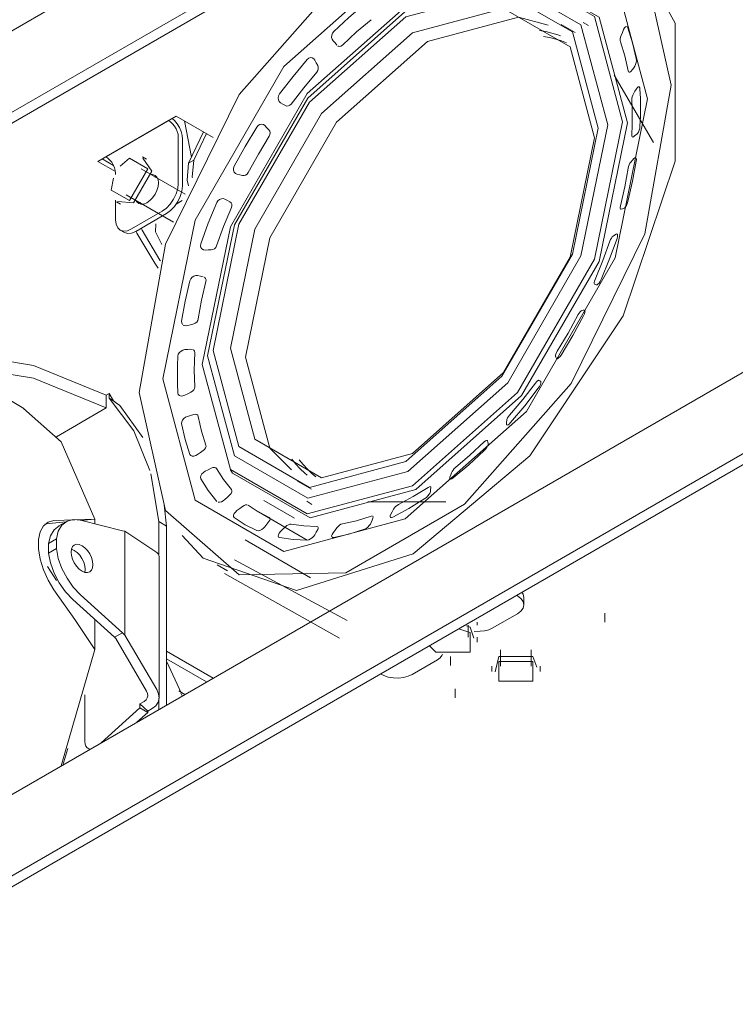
# Model space of a CAD drawing. Header units: millimetres. Extents: x -6861 to -4752, y -1287 to 6892.
# Tile 7 of 12: x -5593 to -5496, y -1210 to -1077. Entities that reach past the tile are written whole.
import ezdxf

# ---------------------------------------------------------------- set-up
doc = ezdxf.new("R2010")
doc.units = ezdxf.units.MM
doc.layers.add('E-LITE-EQPM', color=7, linetype='Continuous', lineweight=20)

# ---------------------------------------------------------------- blocks, each defined once
blk = doc.blocks.new('MINI COLIN-3 - 00-656166-00 Isometrico PDF')
at = {"layer": 'E-LITE-EQPM', "color": 253, "lineweight": 9, "true_color": 0xaaaaaa}
for p, q in [((-6818.92, -964.24), (-7111.45, -1133.13)), ((-7101.9, -1138.64), (-6828.46, -980.77)), ((-6857.91, -999.24), (-7100.63, -1139.37)), ((-6828.46, -1073.03), (-7101.9, -1230.9)), ((-7111.45, -1247.44), (-6818.92, -1078.55)), ((-6940.71, -1078.8), (-6942.61, -1077.7)), ((-6938.91, -1077.82), (-6939.61, -1077.41)), ((-6817.64, -1079.28), (-7110.17, -1248.17)), ((-6933.47, -1084.09), (-6933.52, -1083.95)), ((-6930.12, -1093.67), (-6935.42, -1084.54)), ((-7005.26, -1096.21), (-6994.66, -1090.09)), ((-6994.66, -1090.09), (-6989.66, -1092.97)), ((-6995.72, -1090.7), (-7004.2, -1095.6)), ((-6992.61, -1095.65), (-6993.55, -1090.72)), ((-6994.39, -1092.9), (-6994.39, -1099.21)), ((-6993.82, -1099.53), (-6993.82, -1093.22)), ((-6992.99, -1096.47), (-6990.97, -1092.21)), ((-6992.29, -1096.06), (-6990.57, -1092.45)), ((-7004.7, -1095.88), (-7003.13, -1096.79)), ((-7000.98, -1095.78), (-7002.23, -1096.88)), ((-6998.67, -1095.92), (-6999.22, -1095.6)), ((-7002.89, -1097.58), (-7005.26, -1096.21)), ((-6993.46, -1100.63), (-6999.41, -1097.2)), ((-6992.29, -1096.06), (-6992.99, -1096.47)), ((-7002.87, -1097.99), (-7002.87, -1097.79)), ((-6997.55, -1098.34), (-6997.28, -1098.33)), ((-7001.45, -1100.74), (-6995.02, -1104.45)), ((-7002.87, -1104.1), (-7002.87, -1101.48)), ((-7002.74, -1101.7), (-7002.19, -1102.02)), ((-7002.58, -1101.65), (-7000.43, -1101.84)), ((-6999.41, -1102.02), (-6999.54, -1101.78)), ((-6993.86, -1101.51), (-6994.68, -1101.98)), ((-6996.55, -1102.95), (-7000.71, -1105.35)), ((-7000.14, -1105.68), (-6995.98, -1103.28)), ((-6999.42, -1105.23), (-6999.26, -1105.52)), ((-7002.24, -1105.5), (-7001.67, -1105.83)), ((-6999.97, -1105.93), (-7000.12, -1105.66)), ((-6997.57, -1109.99), (-6999.97, -1105.93)), ((-6999.26, -1105.52), (-6996.87, -1109.58)), ((-6997.09, -1110.67), (-6997.57, -1109.99)), ((-6996.8, -1109.68), (-6996.87, -1109.58)), ((-7015.27, -1129.63), (-7033.53, -1118.8)), ((-6992.67, -1121.62), (-6992.47, -1121.64)), ((-7004.12, -1127.83), (-7003.73, -1127.6)), ((-7004.12, -1127.83), (-7004.12, -1129.56)), ((-7003.73, -1127.6), (-7003.15, -1128.6)), ((-7003.73, -1128.26), (-7003.73, -1127.6)), ((-7003.15, -1128.6), (-7003.73, -1128.26)), ((-7002.31, -1129.23), (-6999.2, -1133.54)), ((-7004.12, -1129.56), (-7010.86, -1133.45)), ((-6997.03, -1144.92), (-6998.1, -1138.47)), ((-6978.26, -1139.45), (-6976.36, -1140.55)), ((-6982.81, -1142.08), (-6978.64, -1144.49)), ((-6977.01, -1142.19), (-6976.31, -1142.6)), ((-6968.74, -1142.26), (-6958.19, -1142.28)), ((-6996.3, -1142.65), (-6995.97, -1145.54)), ((-6984.95, -1142.7), (-6984.93, -1142.72)), ((-6984.93, -1142.72), (-6983.59, -1143.6)), ((-6983.55, -1143.62), (-6976.94, -1147.44)), ((-6983.55, -1143.62), (-6982.08, -1144.36)), ((-7011.86, -1145.17), (-7012.45, -1145.3)), ((-7009.56, -1144.96), (-7011.86, -1145.17)), ((-7009.57, -1144.96), (-7010.63, -1145.57)), ((-7005.67, -1144.62), (-7007.6, -1144.79)), ((-7001.95, -1146.16), (-7007.6, -1144.76)), ((-7005.67, -1144.62), (-7005.67, -1145.24)), ((-6997.03, -1149.34), (-6997.03, -1144.92)), ((-6995.97, -1145.54), (-6997.03, -1144.92)), ((-6968.31, -1144.2), (-6968.16, -1144.17)), ((-7001.6, -1146.24), (-7001.95, -1146.16)), ((-6997.3, -1149.09), (-7001.6, -1146.24)), ((-7001.6, -1146.24), (-7001.6, -1160.3)), ((-6995.97, -1145.54), (-6995.97, -1169.74)), ((-7010.86, -1147.27), (-7011.92, -1147.88)), ((-7011.92, -1147.88), (-7011.92, -1149.19)), ((-7010.86, -1147.27), (-7010.86, -1148.58)), ((-6985.32, -1147.42), (-6976.48, -1152.53)), ((-7011.92, -1149.19), (-7010.86, -1148.58)), ((-7008.47, -1148.82), (-7008.84, -1148.65)), ((-6996.98, -1168.71), (-6996.98, -1149.59)), ((-6986.76, -1150.09), (-6971.52, -1158.32)), ((-7010.84, -1152.91), (-7012.09, -1151.02)), ((-6989.14, -1150.78), (-6987.72, -1151.6)), ((-6988.13, -1151.94), (-6972.57, -1160.68)), ((-7003.01, -1160.58), (-7008.66, -1155.46)), ((-7007.6, -1154.85), (-7001.95, -1159.97)), ((-6948.5, -1154.98), (-6948.63, -1154.91)), ((-6947.64, -1156.18), (-6947.64, -1155.2)), ((-7005.67, -1158.17), (-7005.67, -1162.21)), ((-6953.97, -1158.93), (-6953.97, -1158.55)), ((-6951.92, -1159.36), (-6948.5, -1157.39)), ((-6936.68, -1158.53), (-6936.68, -1157.3)), ((-6955.15, -1160.56), (-6955.15, -1158.93)), ((-6954.35, -1159.79), (-6953.53, -1159.75)), ((-7003.01, -1160.58), (-7001.95, -1159.97)), ((-7002.83, -1160.75), (-7003.01, -1160.58)), ((-6998.67, -1167.85), (-7002.83, -1160.75)), ((-7001.95, -1159.97), (-7001.6, -1160.3)), ((-7001.6, -1160.3), (-6997.3, -1167.63)), ((-6953.97, -1161.25), (-6953.97, -1160.56)), ((-7010.23, -1177.96), (-7005.66, -1162.21)), ((-6989.67, -1166.1), (-6995.97, -1162.46)), ((-6950.8, -1162.27), (-6950.8, -1164.5)), ((-6946.64, -1164.5), (-6946.64, -1162.27)), ((-6990.57, -1166.62), (-6995.97, -1163.5)), ((-6995.92, -1163.91), (-6993.99, -1168.1)), ((-6962.73, -1165.6), (-6959.31, -1163.63)), ((-6957.58, -1163.16), (-6957.58, -1164.39)), ((-6951.54, -1165.24), (-6951.03, -1163.16)), ((-6951.98, -1164.5), (-6951.98, -1165.19)), ((-6945.45, -1165.19), (-6945.45, -1164.5)), ((-6993.5, -1168.32), (-6994.33, -1167.84)), ((-6956.92, -1167.54), (-6956.92, -1168.77)), ((-7007.03, -1168.35), (-7007.03, -1174.67)), ((-6997.03, -1170.34), (-6997.03, -1168.81)), ((-6993.84, -1168.51), (-6994.02, -1168.13)), ((-7004.82, -1174.85), (-6999.58, -1170.13)), ((-6999.58, -1169.59), (-6998.99, -1169.25)), ((-6999.58, -1170.13), (-6999.58, -1169.59)), ((-6999.58, -1169.59), (-6998.52, -1170.57)), ((-6998.52, -1170.74), (-6999.58, -1170.13)), ((-6997.9, -1170.21), (-6998.52, -1170.57)), ((-6998.52, -1170.57), (-6998.52, -1170.74)), ((-6998.52, -1170.74), (-6999.98, -1172.06)), ((-7009.34, -1175.64), (-7010, -1177.87)), ((-7006.61, -1175.59), (-7006.36, -1175.74))]:
    blk.add_line(p, q, dxfattribs=at)
for points in [[(-6927.7, -1085.92, 0), (-6931.26, -1069.95, 0), (-6941.25, -1061.25, 0), (-6955.68, -1061.56, 0), (-6971.7, -1070.81, 0), (-6986.13, -1087.16, 0), (-6996.12, -1107.39, 0), (-6999.68, -1127.48, 0)], [(-6944.03, -1060.52, 0), (-6934.19, -1064.75, 0), (-6927.17, -1077.53, 0), (-6927.17, -1096.2, 0), (-6934.19, -1117.09, 0), (-6946.83, -1136.03, 0), (-6962.61, -1149.3, 0)], [(-6996.49, -1125.64, 0), (-6992.09, -1104.16, 0), (-6980.09, -1083.37, 0), (-6963.69, -1068.83, 0), (-6947.29, -1064.43, 0), (-6935.28, -1071.36, 0), (-6930.89, -1087.76, 0)], [(-6991.14, -1123.68, 0), (-6987.33, -1105.06, 0), (-6976.93, -1087.04, 0), (-6962.71, -1074.44, 0), (-6948.5, -1070.63, 0), (-6938.09, -1076.63, 0), (-6934.28, -1090.85, 0)], [(-6948.48, -1070.61, 0), (-6947.94, -1070.65, 0), (-6937.46, -1076.69, 0), (-6933.63, -1091, 0)], [(-6990.41, -1122.52, 0), (-6986.79, -1104.8, 0), (-6976.88, -1087.64, 0), (-6963.35, -1075.64, 0), (-6949.82, -1072.02, 0), (-6939.91, -1077.74, 0), (-6936.28, -1091.27, 0)], [(-6989.66, -1121.77, 0), (-6986.17, -1104.72, 0), (-6976.64, -1088.21, 0), (-6963.62, -1076.67, 0), (-6950.6, -1073.18, 0), (-6941.07, -1078.68, 0), (-6937.58, -1091.7, 0)], [(-6987.34, -1121.48, 0), (-6984.04, -1105.36, 0), (-6975.03, -1089.74, 0), (-6962.71, -1078.82, 0), (-6950.4, -1075.52, 0), (-6941.38, -1080.73, 0), (-6938.08, -1093.04, 0)], [(-6973.36, -1078.65, 0), (-6971.29, -1076.73, 0), (-6969.18, -1074.95, 0)], [(-6985.29, -1122.67, 0), (-6981.99, -1106.54, 0), (-6972.98, -1090.93, 0), (-6960.66, -1080.01, 0), (-6948.35, -1076.71, 0), (-6944.35, -1077.78, 0)], [(-6968.31, -1077.05, 0), (-6970.27, -1078.71, 0), (-6972.19, -1080.49, 0)], [(-6973.44, -1079.91, 0), (-6973.57, -1079.7, 0), (-6973.64, -1079.44, 0), (-6973.62, -1079.15, 0), (-6973.53, -1078.88, 0), (-6973.36, -1078.65, 0)], [(-6945.53, -1078.52, 0), (-6944.68, -1078.66, 0), (-6943.85, -1078.86, 0), (-6943.05, -1079.1, 0), (-6942.67, -1079.25, 0)], [(-6934.48, -1079.18, 0), (-6934.31, -1078.78, 0), (-6934.14, -1078.37, 0)], [(-6934.14, -1078.37, 0), (-6934.02, -1078.16, 0), (-6933.89, -1078.01, 0), (-6933.76, -1077.95, 0)], [(-6933.67, -1077.97, 0), (-6933.64, -1077.99, 0), (-6933.55, -1078.13, 0)], [(-6933.55, -1078.13, 0), (-6932.92, -1080.16, 0), (-6932.43, -1082.31, 0)], [(-6972.92, -1080.49, 0), (-6973.18, -1080.2, 0), (-6973.44, -1079.91, 0)], [(-6944.99, -1079.33, 0), (-6944.15, -1079.47, 0), (-6943.33, -1079.67, 0), (-6942.53, -1079.91, 0), (-6941.87, -1080.16, 0)], [(-6934.56, -1080.06, 0), (-6934.6, -1079.87, 0), (-6934.6, -1079.64, 0), (-6934.55, -1079.4, 0), (-6934.48, -1079.18, 0)], [(-6972.19, -1080.49, 0), (-6972.38, -1080.62, 0), (-6972.57, -1080.66, 0), (-6972.76, -1080.61, 0), (-6972.79, -1080.6, 0)], [(-6933.52, -1083.95, 0), (-6933.98, -1081.95, 0), (-6934.56, -1080.06, 0)], [(-6980.68, -1087.09, 0), (-6978.85, -1084.71, 0), (-6976.94, -1082.43, 0)], [(-6976.94, -1082.43, 0), (-6976.73, -1082.26, 0), (-6976.49, -1082.18, 0), (-6976.26, -1082.21, 0), (-6976.06, -1082.32, 0), (-6975.91, -1082.51, 0)], [(-6975.91, -1082.51, 0), (-6975.72, -1082.88, 0), (-6975.52, -1083.24, 0)], [(-6932.43, -1082.31, 0), (-6932.42, -1082.55, 0), (-6932.45, -1082.83, 0), (-6932.53, -1083.11, 0), (-6932.63, -1083.35, 0), (-6932.75, -1083.54, 0)], [(-6975.52, -1083.24, 0), (-6975.45, -1083.45, 0), (-6975.45, -1083.69, 0), (-6975.51, -1083.93, 0), (-6975.64, -1084.13, 0)], [(-6932.75, -1083.54, 0), (-6932.96, -1083.79, 0), (-6933.17, -1084.04, 0)], [(-6975.64, -1084.13, 0), (-6977.42, -1086.25, 0), (-6979.12, -1088.47, 0)], [(-6933.17, -1084.04, 0), (-6933.28, -1084.14, 0), (-6933.39, -1084.16, 0), (-6933.42, -1084.14, 0)], [(-6999.68, -1127.48, 0), (-6996.12, -1143.45, 0), (-6986.13, -1152.15, 0), (-6971.7, -1151.84, 0), (-6955.68, -1142.59, 0), (-6941.25, -1126.24, 0), (-6931.26, -1106.01, 0), (-6927.7, -1085.92, 0)], [(-6932.81, -1087.06, 0), (-6932.61, -1086.73, 0), (-6932.41, -1086.4, 0)], [(-6932.41, -1086.4, 0), (-6932.28, -1086.23, 0), (-6932.16, -1086.15, 0), (-6932.05, -1086.15, 0)], [(-6932.05, -1086.15, 0), (-6931.97, -1086.26, 0), (-6931.93, -1086.45, 0)], [(-6931.93, -1086.45, 0), (-6931.87, -1087.66, 0), (-6931.85, -1088.9, 0)], [(-6930.89, -1087.76, 0), (-6935.28, -1109.24, 0), (-6947.29, -1130.03, 0), (-6963.69, -1144.57, 0), (-6980.09, -1148.97, 0), (-6992.09, -1142.03, 0), (-6996.49, -1125.64, 0)], [(-6980.54, -1088.28, 0), (-6980.72, -1088.12, 0), (-6980.83, -1087.89, 0), (-6980.87, -1087.62, 0), (-6980.82, -1087.34, 0), (-6980.68, -1087.09, 0)], [(-6933.03, -1087.94, 0), (-6933.03, -1087.72, 0), (-6932.98, -1087.48, 0), (-6932.9, -1087.25, 0), (-6932.81, -1087.06, 0)], [(-6932.97, -1090.22, 0), (-6932.98, -1089.07, 0), (-6933.03, -1087.94, 0)], [(-6979.89, -1088.67, 0), (-6980.22, -1088.47, 0), (-6980.54, -1088.28, 0)], [(-6979.12, -1088.47, 0), (-6979.29, -1088.63, 0), (-6979.49, -1088.72, 0), (-6979.7, -1088.74, 0), (-6979.89, -1088.67, 0)], [(-6931.85, -1088.9, 0), (-6931.87, -1090.16, 0), (-6931.93, -1091.44, 0)], [(-6993.82, -1093.22, 0), (-6993.87, -1092.72, 0), (-6994.01, -1092.18, 0), (-6994.24, -1091.65, 0), (-6994.54, -1091.14, 0), (-6994.9, -1090.69, 0), (-6995.21, -1090.4, 0)], [(-6933.03, -1092.58, 0), (-6932.98, -1091.39, 0), (-6932.97, -1090.22, 0)], [(-6995.72, -1090.7, 0), (-6995.43, -1090.88, 0), (-6995.15, -1091.13, 0), (-6994.89, -1091.45, 0), (-6994.68, -1091.8, 0), (-6994.52, -1092.17, 0), (-6994.42, -1092.54, 0), (-6994.39, -1092.9, 0)], [(-6934.28, -1090.85, 0), (-6938.09, -1109.46, 0), (-6948.5, -1127.49, 0), (-6962.71, -1140.09, 0), (-6976.93, -1143.9, 0), (-6987.33, -1137.89, 0), (-6991.14, -1123.68, 0)], [(-6936.28, -1091.27, 0), (-6939.91, -1108.99, 0), (-6949.82, -1126.15, 0), (-6963.35, -1138.15, 0), (-6976.88, -1141.77, 0), (-6986.79, -1136.05, 0), (-6990.41, -1122.52, 0)], [(-6937.58, -1091.7, 0), (-6941.07, -1108.75, 0), (-6950.6, -1125.26, 0), (-6963.62, -1136.81, 0), (-6976.64, -1140.3, 0), (-6986.17, -1134.79, 0), (-6989.66, -1121.77, 0)], [(-6933.63, -1091, 0), (-6937.46, -1109.74, 0), (-6947.94, -1127.89, 0), (-6962.25, -1140.58, 0), (-6976.56, -1144.41, 0), (-6987.04, -1138.37, 0), (-6987.33, -1137.93, 0)], [(-6986.81, -1096.88, 0), (-6985.34, -1094.2, 0), (-6983.76, -1091.58, 0)], [(-6983.76, -1091.58, 0), (-6983.57, -1091.37, 0), (-6983.33, -1091.23, 0), (-6983.09, -1091.19, 0), (-6982.86, -1091.24, 0), (-6982.66, -1091.38, 0)], [(-6982.66, -1091.38, 0), (-6982.39, -1091.66, 0), (-6982.12, -1091.94, 0)], [(-6982.12, -1091.94, 0), (-6982.01, -1092.12, 0), (-6981.96, -1092.33, 0), (-6981.98, -1092.57, 0), (-6982.08, -1092.79, 0)], [(-6931.93, -1091.44, 0), (-6931.97, -1091.71, 0), (-6932.05, -1091.98, 0), (-6932.15, -1092.24, 0), (-6932.28, -1092.44, 0), (-6932.41, -1092.58, 0)], [(-6938.08, -1093.04, 0), (-6941.38, -1109.17, 0), (-6950.4, -1124.78, 0), (-6962.71, -1135.7, 0), (-6975.03, -1139, 0), (-6984.04, -1133.8, 0), (-6987.34, -1121.48, 0)], [(-6982.08, -1092.79, 0), (-6983.55, -1095.23, 0), (-6984.93, -1097.72, 0)], [(-6932.81, -1092.88, 0), (-6932.9, -1092.92, 0), (-6932.98, -1092.88, 0), (-6933.03, -1092.76, 0), (-6933.03, -1092.58, 0)], [(-6932.41, -1092.58, 0), (-6932.61, -1092.73, 0), (-6932.81, -1092.88, 0)], [(-7002.87, -1097.79, 0), (-7002.91, -1097.44, 0), (-7003.01, -1097.07, 0), (-7003.17, -1096.7, 0), (-7003.38, -1096.34, 0), (-7003.63, -1096.03, 0), (-7003.91, -1095.78, 0), (-7004.2, -1095.6, 0)], [(-7000.98, -1101.52, 0), (-6998.5, -1097.21, 0), (-7000.98, -1095.78, 0)], [(-7000.43, -1101.84, 0), (-6997.94, -1097.53, 0), (-6999.19, -1095.77, 0)], [(-6933.17, -1096.31, 0), (-6932.96, -1096.07, 0), (-6932.75, -1095.83, 0)], [(-6932.75, -1095.83, 0), (-6932.63, -1095.73, 0), (-6932.53, -1095.71, 0), (-6932.45, -1095.78, 0), (-6932.42, -1095.94, 0), (-6932.43, -1096.17, 0)], [(-6993.02, -1099.52, 0), (-6993.2, -1098.75, 0), (-6992.99, -1096.47, 0)], [(-6992.47, -1098.43, 0), (-6992.49, -1098.34, 0), (-6992.29, -1096.06, 0)], [(-6986.45, -1097.93, 0), (-6986.66, -1097.83, 0), (-6986.82, -1097.65, 0), (-6986.91, -1097.42, 0), (-6986.9, -1097.15, 0), (-6986.81, -1096.88, 0)], [(-6934.56, -1102.22, 0), (-6933.98, -1099.66, 0), (-6933.52, -1097.13, 0)], [(-6932.43, -1096.17, 0), (-6932.92, -1098.88, 0), (-6933.55, -1101.64, 0)], [(-6933.52, -1097.13, 0), (-6933.47, -1096.9, 0), (-6933.39, -1096.67, 0), (-6933.28, -1096.47, 0), (-6933.17, -1096.31, 0)], [(-7003.14, -1098.46, 0), (-7003.47, -1100.09, 0), (-7000.98, -1101.52, 0)], [(-6998.63, -1101.82, 0), (-6998.22, -1101.52, 0), (-6997.85, -1101.12, 0), (-6997.52, -1100.65, 0), (-6997.28, -1100.13, 0), (-6997.12, -1099.61, 0), (-6997.07, -1099.11, 0), (-6997.12, -1098.67, 0), (-6997.28, -1098.33, 0), (-6997.52, -1098.1, 0), (-6997.85, -1098, 0), (-6998.04, -1098, 0)], [(-6985.69, -1098.11, 0), (-6986.07, -1098.02, 0), (-6986.45, -1097.93, 0)], [(-6984.93, -1097.72, 0), (-6985.07, -1097.92, 0), (-6985.27, -1098.06, 0), (-6985.48, -1098.12, 0), (-6985.69, -1098.11, 0)], [(-6994.39, -1099.21, 0), (-6994.46, -1099.89, 0), (-6994.68, -1100.62, 0), (-6995.02, -1101.34, 0), (-6995.47, -1101.99, 0), (-6995.99, -1102.54, 0), (-6996.55, -1102.95, 0)], [(-6995.98, -1103.28, 0), (-6995.42, -1102.87, 0), (-6994.9, -1102.32, 0), (-6994.45, -1101.66, 0), (-6994.11, -1100.95, 0), (-6993.89, -1100.22, 0), (-6993.82, -1099.53, 0)], [(-6989.17, -1101.79, 0), (-6989.02, -1101.54, 0), (-6988.8, -1101.36, 0), (-6988.55, -1101.26, 0), (-6988.3, -1101.24, 0), (-6988.07, -1101.31, 0)], [(-6988.07, -1101.31, 0), (-6987.74, -1101.5, 0), (-6987.4, -1101.69, 0)], [(-7000.07, -1101.53, 0), (-6999.98, -1101.69, 0), (-6999.73, -1101.92, 0), (-6999.41, -1102.02, 0), (-6999.03, -1101.99, 0), (-6998.63, -1101.82, 0)], [(-6991.33, -1107.36, 0), (-6990.32, -1104.57, 0), (-6989.17, -1101.79, 0)], [(-6987.2, -1102.45, 0), (-6988.26, -1105.04, 0), (-6989.21, -1107.63, 0)], [(-6987.4, -1101.69, 0), (-6987.25, -1101.81, 0), (-6987.16, -1102, 0), (-6987.14, -1102.22, 0), (-6987.2, -1102.45, 0)], [(-6934.48, -1102.69, 0), (-6934.55, -1102.67, 0), (-6934.6, -1102.58, 0), (-6934.6, -1102.43, 0), (-6934.56, -1102.22, 0)], [(-6934.14, -1102.6, 0), (-6934.31, -1102.64, 0), (-6934.48, -1102.69, 0)], [(-6933.55, -1101.64, 0), (-6933.64, -1101.91, 0), (-6933.76, -1102.17, 0), (-6933.89, -1102.38, 0), (-6934.02, -1102.53, 0), (-6934.14, -1102.6, 0)], [(-7000.71, -1105.35, 0), (-7001.27, -1105.59, 0), (-7001.79, -1105.64, 0), (-7002.24, -1105.5, 0), (-7002.58, -1105.18, 0), (-7002.8, -1104.71, 0), (-7002.87, -1104.1, 0)], [(-6996.63, -1107.46, 0), (-6997.45, -1105.72, 0), (-6997.4, -1104.64, 0)], [(-7001.67, -1105.83, 0), (-7001.22, -1105.97, 0), (-7000.7, -1105.92, 0), (-7000.14, -1105.68, 0)], [(-6935.03, -1106.62, 0), (-6936.05, -1109.41, 0), (-6937.2, -1112.19, 0)], [(-6935.99, -1107.02, 0), (-6935.9, -1106.8, 0), (-6935.78, -1106.59, 0), (-6935.67, -1106.42, 0), (-6935.56, -1106.32, 0)], [(-6935.56, -1106.32, 0), (-6935.36, -1106.18, 0), (-6935.16, -1106.04, 0)], [(-6935.16, -1106.04, 0), (-6935.05, -1106, 0), (-6934.98, -1106.04, 0), (-6934.95, -1106.17, 0), (-6934.97, -1106.37, 0), (-6935.03, -1106.62, 0)], [(-6990.75, -1108.21, 0), (-6990.99, -1108.17, 0), (-6991.19, -1108.06, 0), (-6991.32, -1107.87, 0), (-6991.37, -1107.63, 0), (-6991.33, -1107.36, 0)], [(-6989.21, -1107.63, 0), (-6989.32, -1107.85, 0), (-6989.5, -1108.02, 0), (-6989.7, -1108.14, 0), (-6989.92, -1108.18, 0)], [(-6938, -1112.21, 0), (-6936.94, -1109.62, 0), (-6935.99, -1107.02, 0)], [(-6989.92, -1108.18, 0), (-6990.33, -1108.19, 0), (-6990.75, -1108.21, 0)], [(-6992.81, -1112.35, 0), (-6992.7, -1112.09, 0), (-6992.51, -1111.87, 0), (-6992.28, -1111.72, 0), (-6992.02, -1111.64, 0), (-6991.77, -1111.65, 0)], [(-6991.77, -1111.65, 0), (-6991.38, -1111.73, 0), (-6991, -1111.81, 0)], [(-6990.85, -1111.87, 0), (-6990.82, -1111.89, 0), (-6990.68, -1112.03, 0), (-6990.62, -1112.22, 0), (-6990.64, -1112.44, 0)], [(-6993.93, -1117.82, 0), (-6993.45, -1115.1, 0), (-6992.81, -1112.35, 0)], [(-6990.64, -1112.44, 0), (-6991.22, -1115, 0), (-6991.68, -1117.52, 0)], [(-6938.08, -1112.81, 0), (-6938.12, -1112.74, 0), (-6938.12, -1112.61, 0), (-6938.08, -1112.43, 0), (-6938, -1112.21, 0)], [(-6937.84, -1112.93, 0), (-6937.96, -1112.87, 0), (-6938.08, -1112.81, 0)], [(-6937.2, -1112.19, 0), (-6937.33, -1112.45, 0), (-6937.47, -1112.68, 0), (-6937.62, -1112.84, 0), (-6937.74, -1112.93, 0), (-6937.84, -1112.93, 0)], [(-6943.12, -1121.86, 0), (-6941.65, -1119.43, 0), (-6940.27, -1116.93, 0)], [(-6939.55, -1117.1, 0), (-6941.03, -1119.78, 0), (-6942.61, -1122.4, 0)], [(-6940.27, -1116.93, 0), (-6940.15, -1116.72, 0), (-6940.01, -1116.55, 0), (-6939.89, -1116.43, 0), (-6939.79, -1116.38, 0)], [(-6939.79, -1116.38, 0), (-6939.63, -1116.35, 0), (-6939.46, -1116.32, 0)], [(-6939.4, -1116.33, 0), (-6939.38, -1116.34, 0), (-6939.35, -1116.44, 0), (-6939.37, -1116.62, 0), (-6939.44, -1116.85, 0), (-6939.55, -1117.1, 0)], [(-6993.82, -1118.26, 0), (-6993.92, -1118.06, 0), (-6993.93, -1117.82, 0)], [(-6993.15, -1118.41, 0), (-6993.41, -1118.44, 0), (-6993.64, -1118.39, 0), (-6993.69, -1118.37, 0)], [(-6992.3, -1118.18, 0), (-6992.73, -1118.3, 0), (-6993.15, -1118.41, 0)], [(-6991.68, -1117.52, 0), (-6991.75, -1117.74, 0), (-6991.89, -1117.94, 0), (-6992.09, -1118.09, 0), (-6992.3, -1118.18, 0)], [(-7027.4, -1122.41, 0), (-7023.38, -1122.26, 0), (-7013.99, -1123.8, 0), (-7004.12, -1127.83, 0)], [(-6994.51, -1125.08, 0), (-6994.49, -1123.82, 0), (-6994.44, -1122.54, 0)], [(-6994.44, -1122.54, 0), (-6994.38, -1122.29, 0), (-6994.23, -1122.05, 0), (-6994.01, -1121.86, 0), (-6993.76, -1121.73, 0), (-6993.5, -1121.67, 0)], [(-6993.5, -1121.67, 0), (-6993.09, -1121.65, 0), (-6992.67, -1121.62, 0)], [(-6992.36, -1121.69, 0), (-6992.3, -1121.73, 0), (-6992.19, -1121.88, 0), (-6992.16, -1122.07, 0)], [(-6992.16, -1122.07, 0), (-6992.21, -1123.27, 0), (-6992.23, -1124.44, 0)], [(-6943.35, -1122.55, 0), (-6943.36, -1122.44, 0), (-6943.32, -1122.28, 0), (-6943.24, -1122.08, 0), (-6943.12, -1121.86, 0)], [(-6943.24, -1122.87, 0), (-6943.3, -1122.71, 0), (-6943.35, -1122.55, 0)], [(-6942.61, -1122.4, 0), (-6942.77, -1122.63, 0), (-6942.94, -1122.8, 0), (-6943.08, -1122.91, 0), (-6943.19, -1122.93, 0), (-6943.21, -1122.92, 0)], [(-6979.07, -1137.91, 0), (-6981.99, -1134.98, 0), (-6985.29, -1122.67, 0)], [(-7004.12, -1129.56, 0), (-7013.99, -1125.53, 0), (-7023.38, -1123.99, 0), (-7024.7, -1123.98, 0)], [(-6994.44, -1127.53, 0), (-6994.49, -1126.32, 0), (-6994.51, -1125.08, 0)], [(-6992.23, -1124.44, 0), (-6992.21, -1125.59, 0), (-6992.16, -1126.72, 0)], [(-6949.56, -1130.53, 0), (-6947.78, -1128.41, 0), (-6946.07, -1126.19, 0)], [(-6946.07, -1126.19, 0), (-6945.93, -1126.01, 0), (-6945.79, -1125.88, 0), (-6945.67, -1125.82, 0), (-6945.59, -1125.83, 0)], [(-6945.36, -1125.97, 0), (-6945.32, -1126.05, 0), (-6945.33, -1126.21, 0), (-6945.4, -1126.41, 0), (-6945.52, -1126.65, 0), (-6945.68, -1126.89, 0)], [(-6945.59, -1125.83, 0), (-6945.48, -1125.9, 0), (-6945.36, -1125.97, 0)], [(-6993.5, -1127.85, 0), (-6993.76, -1127.94, 0), (-6994.01, -1127.95, 0), (-6994.23, -1127.88, 0), (-6994.38, -1127.74, 0), (-6994.44, -1127.53, 0)], [(-6992.67, -1127.44, 0), (-6993.09, -1127.64, 0), (-6993.5, -1127.85, 0)], [(-6992.16, -1126.72, 0), (-6992.19, -1126.93, 0), (-6992.3, -1127.13, 0), (-6992.47, -1127.31, 0), (-6992.67, -1127.44, 0)], [(-6945.68, -1126.89, 0), (-6947.52, -1129.28, 0), (-6949.43, -1131.55, 0)], [(-6998.22, -1138.03, 0), (-7000.4, -1132.67, 0), (-7003.73, -1128.26, 0)], [(-7003.15, -1128.6, 0), (-7002.73, -1128.91, 0), (-7002.31, -1129.23, 0)], [(-7005.66, -1144.61, 0), (-7010.23, -1134.13, 0), (-7015.3, -1129.63, 0)], [(-6993.15, -1130.7, 0), (-6992.73, -1130.58, 0), (-6992.3, -1130.45, 0)], [(-6992.3, -1130.45, 0), (-6992.09, -1130.42, 0), (-6991.89, -1130.45, 0), (-6991.75, -1130.55, 0), (-6991.68, -1130.71, 0)], [(-6949.95, -1131.25, 0), (-6949.92, -1131.11, 0), (-6949.83, -1130.92, 0), (-6949.71, -1130.72, 0), (-6949.56, -1130.53, 0)], [(-6993.93, -1131.67, 0), (-6993.92, -1131.45, 0), (-6993.82, -1131.21, 0), (-6993.64, -1130.99, 0), (-6993.41, -1130.82, 0), (-6993.15, -1130.7, 0)], [(-6992.81, -1135.85, 0), (-6993.45, -1133.83, 0), (-6993.93, -1131.67, 0)], [(-6991.68, -1130.71, 0), (-6991.22, -1132.71, 0), (-6990.64, -1134.59, 0)], [(-6950, -1131.73, 0), (-6949.98, -1131.49, 0), (-6949.95, -1131.25, 0)], [(-6949.43, -1131.55, 0), (-6949.61, -1131.74, 0), (-6949.78, -1131.85, 0), (-6949.9, -1131.89, 0), (-6949.98, -1131.85, 0), (-6950, -1131.73, 0)], [(-6990.64, -1134.59, 0), (-6990.62, -1134.77, 0), (-6990.68, -1134.97, 0), (-6990.82, -1135.16, 0), (-6991, -1135.32, 0)], [(-6956.89, -1137.61, 0), (-6954.93, -1135.95, 0), (-6953, -1134.16, 0)], [(-6952.46, -1134.34, 0), (-6952.47, -1134.47, 0), (-6952.53, -1134.66, 0), (-6952.65, -1134.89, 0), (-6952.81, -1135.12, 0), (-6953.01, -1135.33, 0)], [(-6953, -1134.16, 0), (-6952.84, -1134.03, 0), (-6952.71, -1133.95, 0), (-6952.61, -1133.95, 0), (-6952.56, -1134, 0)], [(-6952.56, -1134, 0), (-6952.51, -1134.17, 0), (-6952.46, -1134.34, 0)], [(-6991.77, -1135.87, 0), (-6992.02, -1136.01, 0), (-6992.27, -1136.09, 0), (-6992.51, -1136.09, 0), (-6992.7, -1136.01, 0), (-6992.81, -1135.85, 0)], [(-6991, -1135.32, 0), (-6991.38, -1135.6, 0), (-6991.77, -1135.87, 0)], [(-6953.01, -1135.33, 0), (-6955.07, -1137.25, 0), (-6957.18, -1139.03, 0)], [(-6979.02, -1136.51, 0), (-6978.47, -1137.18, 0), (-6977.88, -1137.8, 0), (-6977.27, -1138.37, 0), (-6976.95, -1138.63, 0)], [(-6978.04, -1136.58, 0), (-6977.5, -1137.23, 0), (-6976.92, -1137.85, 0), (-6976.31, -1138.41, 0), (-6975.76, -1138.86, 0)], [(-6991.33, -1139.13, 0), (-6991.37, -1138.94, 0), (-6991.32, -1138.72, 0), (-6991.19, -1138.49, 0), (-6990.99, -1138.29, 0), (-6990.75, -1138.13, 0)], [(-6990.75, -1138.13, 0), (-6990.33, -1137.92, 0), (-6989.92, -1137.7, 0)], [(-6989.92, -1137.7, 0), (-6989.7, -1137.62, 0), (-6989.5, -1137.6, 0), (-6989.32, -1137.64, 0), (-6989.21, -1137.75, 0)], [(-6989.21, -1137.75, 0), (-6988.26, -1139.25, 0), (-6987.2, -1140.61, 0)], [(-6957.63, -1138.92, 0), (-6957.53, -1138.62, 0), (-6957.42, -1138.32, 0)], [(-6957.42, -1138.32, 0), (-6957.35, -1138.15, 0), (-6957.22, -1137.96, 0), (-6957.06, -1137.77, 0), (-6956.89, -1137.61, 0)], [(-6989.17, -1142.2, 0), (-6990.32, -1140.74, 0), (-6991.33, -1139.13, 0)], [(-6957.18, -1139.03, 0), (-6957.37, -1139.16, 0), (-6957.53, -1139.21, 0), (-6957.63, -1139.18, 0), (-6957.66, -1139.08, 0), (-6957.63, -1138.92, 0)], [(-6987.2, -1140.61, 0), (-6987.14, -1140.75, 0), (-6987.16, -1140.92, 0), (-6987.25, -1141.11, 0), (-6987.4, -1141.29, 0)], [(-6964.61, -1142.63, 0), (-6962.6, -1141.55, 0), (-6960.59, -1140.31, 0)], [(-6960.28, -1140.85, 0), (-6960.33, -1141.03, 0), (-6960.44, -1141.24, 0), (-6960.61, -1141.46, 0), (-6960.81, -1141.67, 0), (-6961.02, -1141.83, 0)], [(-6960.59, -1140.31, 0), (-6960.42, -1140.22, 0), (-6960.3, -1140.2, 0), (-6960.23, -1140.25, 0), (-6960.22, -1140.36, 0)], [(-6960.22, -1140.36, 0), (-6960.25, -1140.6, 0), (-6960.28, -1140.85, 0)], [(-6988.07, -1141.94, 0), (-6988.3, -1142.12, 0), (-6988.55, -1142.25, 0), (-6988.8, -1142.31, 0), (-6989.01, -1142.3, 0)], [(-6987.4, -1141.29, 0), (-6987.74, -1141.61, 0), (-6988.07, -1141.94, 0)], [(-6961.02, -1141.83, 0), (-6963.18, -1143.17, 0), (-6965.35, -1144.33, 0)], [(-6986.81, -1144.39, 0), (-6986.9, -1144.25, 0), (-6986.91, -1144.07, 0), (-6986.82, -1143.85, 0), (-6986.66, -1143.64, 0), (-6986.45, -1143.44, 0)], [(-6986.45, -1143.44, 0), (-6986.07, -1143.16, 0), (-6985.69, -1142.88, 0)], [(-6985.69, -1142.88, 0), (-6985.48, -1142.75, 0), (-6985.27, -1142.68, 0), (-6985.07, -1142.66, 0)], [(-6965.35, -1144.33, 0), (-6965.53, -1144.39, 0), (-6965.66, -1144.38, 0), (-6965.72, -1144.29, 0), (-6965.71, -1144.13, 0), (-6965.63, -1143.94, 0)], [(-6965.63, -1143.94, 0), (-6965.44, -1143.6, 0), (-6965.26, -1143.27, 0)], [(-6965.26, -1143.27, 0), (-6965.14, -1143.08, 0), (-6964.98, -1142.9, 0), (-6964.79, -1142.74, 0), (-6964.61, -1142.63, 0)], [(-7011.21, -1154.14, 0), (-7012, -1152.85, 0), (-7012.62, -1151.45, 0), (-7013.05, -1150.01, 0), (-7013.27, -1148.63, 0), (-7013.27, -1147.37, 0), (-7013.05, -1146.31, 0), (-7012.62, -1145.51, 0), (-7012, -1145, 0), (-7011.21, -1144.79, 0)], [(-7011.21, -1144.79, 0), (-7008.39, -1144.68, 0), (-7005.66, -1144.61, 0)], [(-7007.6, -1144.76, 0), (-7008.58, -1144.67, 0), (-7009.43, -1144.89, 0), (-7010.12, -1145.42, 0), (-7010.61, -1146.23, 0), (-7010.86, -1147.27, 0)], [(-6983.76, -1146.15, 0), (-6985.34, -1145.36, 0), (-6986.81, -1144.39, 0)], [(-6982.12, -1144.94, 0), (-6982.39, -1145.28, 0), (-6982.66, -1145.63, 0)], [(-6982.08, -1144.36, 0), (-6981.98, -1144.45, 0), (-6981.96, -1144.59, 0), (-6982.01, -1144.76, 0), (-6982.12, -1144.94, 0)], [(-6979.89, -1145.63, 0), (-6979.7, -1145.47, 0), (-6979.49, -1145.35, 0), (-6979.29, -1145.28, 0), (-6979.12, -1145.27, 0)], [(-6979.12, -1145.27, 0), (-6977.42, -1145.52, 0), (-6975.64, -1145.58, 0)], [(-6972.92, -1145.76, 0), (-6972.76, -1145.58, 0), (-6972.57, -1145.42, 0), (-6972.38, -1145.3, 0), (-6972.19, -1145.24, 0)], [(-6972.19, -1145.24, 0), (-6970.27, -1144.81, 0), (-6968.31, -1144.2, 0)], [(-6968.28, -1145.07, 0), (-6968.38, -1145.27, 0), (-6968.54, -1145.48, 0), (-6968.74, -1145.69, 0), (-6968.97, -1145.85, 0), (-6969.18, -1145.96, 0)], [(-6968.05, -1144.45, 0), (-6968.16, -1144.76, 0), (-6968.28, -1145.07, 0)], [(-6968.08, -1144.19, 0), (-6968.06, -1144.21, 0), (-6968.02, -1144.31, 0), (-6968.05, -1144.45, 0)], [(-7011.92, -1147.88, 0), (-7011.67, -1146.84, 0), (-7011.18, -1146.03, 0), (-7010.49, -1145.5, 0)], [(-6982.66, -1145.63, 0), (-6982.85, -1145.83, 0), (-6983.09, -1146, 0), (-6983.33, -1146.13, 0), (-6983.57, -1146.18, 0), (-6983.76, -1146.15, 0)], [(-6980.68, -1147.1, 0), (-6980.82, -1147.03, 0), (-6980.87, -1146.89, 0), (-6980.83, -1146.7, 0), (-6980.72, -1146.49, 0), (-6980.54, -1146.28, 0)], [(-6980.54, -1146.28, 0), (-6980.22, -1145.95, 0), (-6979.89, -1145.63, 0)], [(-6975.52, -1146.02, 0), (-6975.72, -1146.36, 0), (-6975.91, -1146.7, 0)], [(-6975.64, -1145.58, 0), (-6975.51, -1145.62, 0), (-6975.45, -1145.71, 0), (-6975.45, -1145.85, 0), (-6975.52, -1146.02, 0)], [(-6973.62, -1146.99, 0), (-6973.64, -1146.85, 0), (-6973.57, -1146.66, 0), (-6973.44, -1146.45, 0)], [(-6973.44, -1146.45, 0), (-6973.18, -1146.11, 0), (-6972.92, -1145.76, 0)], [(-6969.18, -1145.96, 0), (-6971.29, -1146.62, 0), (-6973.36, -1147.08, 0)], [(-6962.61, -1149.3, 0), (-6978.38, -1154.24, 0), (-6991.02, -1149.9, 0), (-6993.85, -1146.81, 0)], [(-6976.94, -1147.44, 0), (-6978.85, -1147.37, 0), (-6980.68, -1147.1, 0)], [(-6975.91, -1146.7, 0), (-6976.06, -1146.91, 0), (-6976.26, -1147.11, 0), (-6976.49, -1147.28, 0), (-6976.73, -1147.39, 0), (-6976.94, -1147.44, 0)], [(-6973.36, -1147.08, 0), (-6973.53, -1147.08, 0), (-6973.56, -1147.06, 0)], [(-7008.66, -1155.46, 0), (-7009.64, -1154.43, 0), (-7010.49, -1153.21, 0), (-7011.18, -1151.89, 0), (-7011.67, -1150.52, 0), (-7011.92, -1149.19, 0)], [(-7010.86, -1148.58, 0), (-7010.61, -1149.91, 0), (-7010.12, -1151.28, 0), (-7009.43, -1152.6, 0), (-7008.58, -1153.81, 0), (-7007.6, -1154.85, 0)], [(-7007.4, -1151.63, 0), (-7007.79, -1151.35, 0), (-7008.15, -1150.97, 0), (-7008.45, -1150.52, 0), (-7008.69, -1150.03, 0), (-7008.84, -1149.53, 0), (-7008.89, -1149.06, 0), (-7008.84, -1148.65, 0), (-7008.69, -1148.32, 0), (-7008.45, -1148.1, 0), (-7008.15, -1148, 0), (-7007.79, -1148.04, 0), (-7007.4, -1148.2, 0)], [(-7007.03, -1151.8, 0), (-7006.98, -1151.39, 0), (-7007.03, -1150.91, 0), (-7007.18, -1150.42, 0), (-7007.42, -1149.92, 0), (-7007.72, -1149.47, 0), (-7008.08, -1149.1, 0), (-7008.47, -1148.82, 0)], [(-7007.4, -1148.2, 0), (-7007.02, -1148.48, 0), (-7006.66, -1148.86, 0), (-7006.35, -1149.31, 0), (-7006.12, -1149.8, 0), (-7005.97, -1150.3, 0), (-7005.92, -1150.77, 0), (-7005.97, -1151.19, 0), (-7006.12, -1151.52, 0), (-7006.35, -1151.74, 0), (-7006.66, -1151.83, 0), (-7007.02, -1151.8, 0), (-7007.4, -1151.63, 0)], [(-6996.98, -1149.64, 0), (-6997.05, -1149.34, 0), (-6997.3, -1149.09, 0)], [(-7005.66, -1162.21, 0), (-7008.39, -1158.16, 0), (-7011.21, -1154.14, 0)], [(-6947.91, -1154.49, 0), (-6947.74, -1154.76, 0), (-6947.64, -1155.2, 0)], [(-6948.5, -1157.39, 0), (-6948.03, -1157.03, 0), (-6947.74, -1156.62, 0), (-6947.64, -1156.18, 0), (-6947.74, -1155.74, 0), (-6948.03, -1155.33, 0), (-6948.5, -1154.98, 0)], [(-6956.47, -1159.42, 0), (-6954.92, -1159.92, 0), (-6954.92, -1162.59, 0)], [(-6955.39, -1159.04, 0), (-6954.92, -1159.23, 0), (-6954.41, -1160.71, 0)], [(-6953.53, -1159.75, 0), (-6952.94, -1159.7, 0), (-6952.39, -1159.57, 0), (-6951.92, -1159.36, 0)], [(-6954.92, -1162.59, 0), (-6959.54, -1162.59, 0), (-6960.39, -1161.74, 0)], [(-6959.31, -1163.63, 0), (-6958.95, -1163.36, 0), (-6958.72, -1163.04, 0), (-6958.66, -1162.88, 0)], [(-6951.03, -1163.16, 0), (-6946.41, -1163.16, 0), (-6945.9, -1164.64, 0)], [(-6951.03, -1163.86, 0), (-6946.41, -1163.86, 0), (-6946.41, -1166.53, 0)], [(-6946.41, -1166.53, 0), (-6951.03, -1166.53, 0), (-6951.03, -1163.86, 0)], [(-6967.02, -1165.52, 0), (-6966.57, -1165.76, 0), (-6965.97, -1165.96, 0), (-6965.29, -1166.08, 0), (-6964.6, -1166.09, 0), (-6963.91, -1166.02, 0), (-6963.28, -1165.85, 0), (-6962.73, -1165.6, 0)], [(-6998.99, -1169.25, 0), (-6998.74, -1169.05, 0), (-6998.57, -1168.79, 0), (-6998.5, -1168.49, 0), (-6998.53, -1168.17, 0), (-6998.67, -1167.85, 0)], [(-6997.3, -1167.63, 0), (-6997.05, -1168.22, 0), (-6996.98, -1168.81, 0), (-6997.11, -1169.36, 0), (-6997.42, -1169.83, 0), (-6997.9, -1170.21, 0)], [(-7007.03, -1174.67, 0), (-7006.99, -1175.03, 0), (-7006.88, -1175.32, 0), (-7006.7, -1175.53, 0), (-7006.46, -1175.66, 0), (-7006.25, -1175.69, 0)]]:
    blk.add_polyline3d(points, dxfattribs=at)

msp = doc.modelspace()

# ---------------------------------------------------------------- block references
at = {"layer": 'E-LITE-EQPM', "color": 253, "lineweight": 9, "true_color": 0xaaaaaa}
msp.add_blockref('MINI COLIN-3 - 00-656166-00 Isometrico PDF', (1423.32, 0), dxfattribs=at)

doc.saveas('drawing.dxf')
